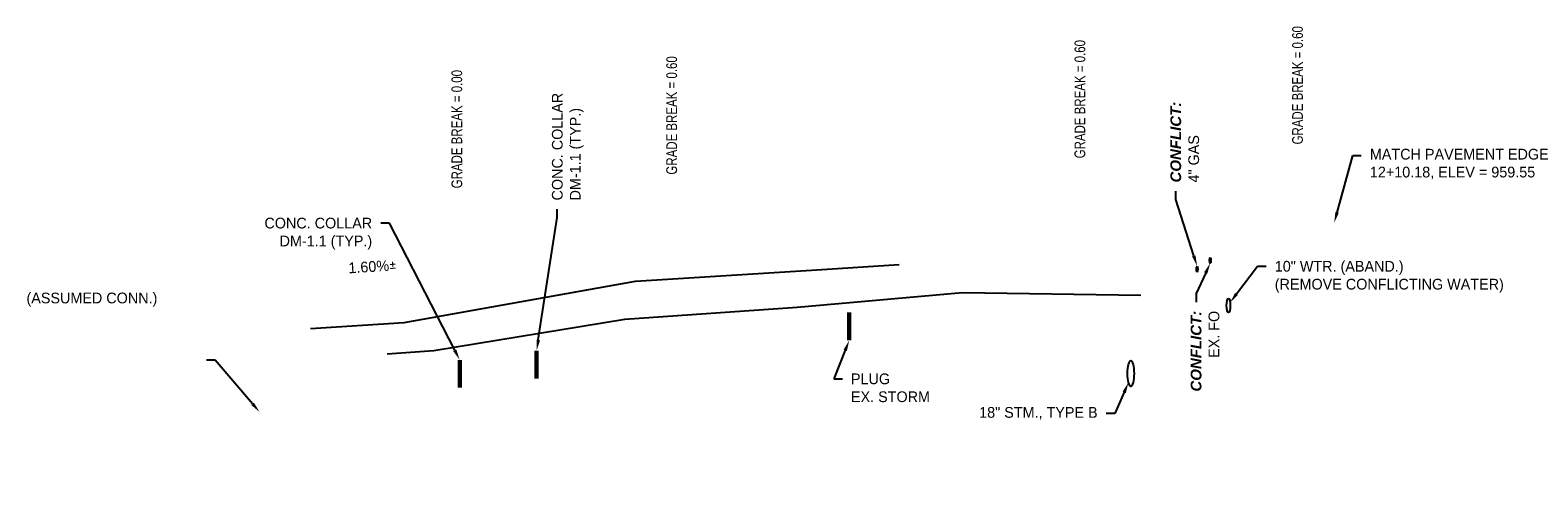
# Model space of a CAD drawing. Header units: feet. Extents: x 161194 to 165526, y 286511 to 289383.
# Tile 27 of 34: x 163749 to 164100, y 287451 to 287554. Entities that reach past the tile are written whole.
import ezdxf
from ezdxf import colors
from ezdxf.entities.mleader import LeaderData, LeaderLine
from ezdxf.math import Vec2, Vec3

# ---------------------------------------------------------------- set-up
doc = ezdxf.new("R2010")
doc.units = ezdxf.units.FT
doc.header["$MEASUREMENT"] = 0
doc.layers.add('DR_P_Storm_Sewer', color=1, linetype='Continuous', true_color=0xff0000)
for name, color, linetype in [('DR_P_Text', 1, 'Continuous'), ('DR_X_Text', 210, 'Continuous'), ('PF_P_Text', 7, 'Continuous'), ('PF_X_Text', 7, 'Continuous'), ('UT_X_Gas', 52, 'gasex'), ('UT_X_Gas_Text', 56, 'Continuous'), ('UT_X_Sanitary_Text', 110, 'Continuous'), ('UT_X_Telecom_FO', 30, 'foteleex'), ('UT_X_Telecom_Text', 36, 'Continuous'), ('UT_X_Water', 140, 'waterex'), ('UT_X_Water_Text', 142, 'Continuous')]:
    doc.layers.add(name, color=color, linetype=linetype)
doc.styles.add('Slanted-Normal', font='font31.shx', dxfattribs={"height": 0.1})
doc.styles.get("Standard").update_dxf_attribs({"font": 'font31.shx'})
doc.styles.add('Straight-Normal', font='font30.shx', dxfattribs={"height": 0.1})
doc.linetypes.add('foteleex', pattern='A,0.15,-0.2,0.15,-0.2,0.15,-0.1,["FOt",Straight-Normal,S=1,R=0,X=0,Y=-0.06],-0.4,0.15,-0.2,0.15,-0.2', length=2.05)
doc.linetypes.add('gasex', pattern='A,0.15,-0.2,0.15,-0.2,0.15,-0.1,["G",Straight-Normal,S=1,R=0,X=0,Y=-0.06],-0.15,0.15,-0.2,0.15,-0.2', length=1.8)
doc.linetypes.add('waterex', pattern='A,0.15,-0.2,0.15,-0.2,0.15,-0.1,["W",Straight-Normal,S=1,R=0,X=0,Y=-0.06],-0.25,0.15,-0.2,0.15,-0.2', length=1.9)

msp = doc.modelspace()

# ---------------------------------------------------------------- linework, layer by layer
at = {"layer": 'DR_P_Storm_Sewer', "const_width": 1, "flags": 128}
for points in [[(163939.937, 287488.517), (163939.937, 287487.217), (163939.937, 287483.317), (163939.937, 287482.017)], [(163867.182, 287479.633), (163867.182, 287478.333), (163867.182, 287474.433), (163867.182, 287473.133)], [(163849.276, 287477.473), (163849.276, 287476.173), (163849.276, 287472.273), (163849.276, 287470.973)]]:
    msp.add_lwpolyline(points, dxfattribs=at)
at = {"layer": 'DR_P_Storm_Sewer'}
msp.add_ellipse((164005.457, 287474.306), major_axis=(0, 3), ratio=0.25, dxfattribs=at)
at = {"layer": 'UT_X_Gas'}
msp.add_ellipse((164020.887, 287498.633), major_axis=(0, 0.667), ratio=0.249925, dxfattribs=at)
at = {"layer": 'UT_X_Telecom_FO', "flags": 128}
msp.add_lwpolyline([(163814.534, 287484.777), (163836.377, 287486.178), (163890.159, 287495.84), (163932.358, 287498.454), (163951.551, 287499.685)], dxfattribs=at)
at = {"layer": 'UT_X_Telecom_FO'}
msp.add_ellipse((164023.947, 287500.658), major_axis=(0, 0.667), ratio=0.249925, dxfattribs=at)
at = {"layer": 'UT_X_Water', "flags": 128}
msp.add_lwpolyline([(163832.418, 287478.911), (163843.238, 287479.618), (163887.718, 287486.945), (163927.826, 287489.773), (163966.303, 287493.16), (164007.817, 287492.515)], dxfattribs=at)
at = {"layer": 'UT_X_Water'}
msp.add_ellipse((164028.177, 287490.142), major_axis=(0, 1.666), ratio=0.250096, dxfattribs=at)

# ---------------------------------------------------------------- texts
at = {"layer": 'DR_X_Text', "insert": (163763.692, 287491.514), "char_height": 2.5, "attachment_point": 5}
msp.add_mtext_dynamic_manual_height_columns('(ASSUMED CONN.)', width=66.72047, gutter_width=10, heights=[0], dxfattribs=at)
at = {"layer": 'PF_P_Text', "char_height": 2.5, "attachment_point": 5, "rotation": 90}
for s, insert in [('{\\W0.8;GRADE BREAK = 0.60}', (164044.277, 287541.447)), ('{\\W0.8;GRADE BREAK = 0.60}', (163993.627, 287538.205)), ('{\\W0.8;GRADE BREAK = 0.60}', (163898.627, 287534.423)), ('{\\W0.8;GRADE BREAK = 0.00}', (163848.627, 287531.223))]:
    msp.add_mtext_dynamic_manual_height_columns(s, width=66.17989, gutter_width=10, heights=[0], dxfattribs=dict(at, insert=insert))
at = {"layer": 'PF_X_Text', "insert": (163828.959, 287499.208), "char_height": 2.5, "attachment_point": 5, "rotation": 3.69009}
msp.add_mtext_dynamic_manual_height_columns('1.60%{\\fISOCPEUR|b0|i0|c0|p34;%%P}', width=66.17989, gutter_width=10, heights=[0], dxfattribs=at)

# ---------------------------------------------------------------- leaders
at = {"layer": 'DR_P_Text'}
ml = msp.add_multileader_mtext('Standard', dxfattribs=at)
ml.set_content('CONC. COLLAR\\PDM-1.1 (TYP.)', color=256, style='Slanted-Normal')
ml.set_leader_properties()
ml.build(insert=Vec2(0, 0))
ml.multileader.update_dxf_attribs({"dogleg_length": 0.1, "arrow_head_size": 2.5, "scale": 20})
ctx = ml.context
ctx.base_point, ctx.scale, ctx.char_height, ctx.arrow_head_size, ctx.plane_origin, ctx.plane_x_axis, ctx.plane_y_axis = Vec3(163871.995, 287512.614), 20, 2.5, 2.5, Vec3(163912.407, 287506.804), Vec3(0, 1), Vec3(-1, 0)
notes = []
notes.append((ctx, [(1, (1, 1, 0), (163871.995, 287510.614), (0, 1), 2, [(0, [(163867.182, 287479.633)], 0, [])])]))
ctx.mtext.insert, ctx.mtext.text_direction, ctx.mtext.rotation, ctx.mtext.flow_direction = Vec3(163870.745, 287514.614), Vec3(0, 1), 1.5707963, 5
ml = msp.add_multileader_mtext('Standard', dxfattribs=at)
ml.set_content('CONC. COLLAR\\PDM-1.1 (TYP.)', color=256, style='Slanted-Normal')
ml.set_leader_properties()
ml.build(insert=Vec2(0, 0))
ml.multileader.update_dxf_attribs({"dogleg_length": 0.1, "arrow_head_size": 2.5, "scale": 20})
ctx = ml.context
ctx.base_point, ctx.scale, ctx.char_height, ctx.arrow_head_size, ctx.plane_origin = Vec3(163800.305, 287509.337), 20, 2.5, 2.5, Vec3(163812.51, 287473.598)
ctx.text_align_type = 2
notes.append((ctx, [(0, (1, 1, 0), (163832.912, 287509.337), (-1, 0), 2, [(0, [(163849.276, 287477.473)], 0, [])])]))
ctx.mtext.insert, ctx.mtext.alignment, ctx.mtext.flow_direction = Vec3(163828.912, 287510.587), 3, 5
ml = msp.add_multileader_mtext('Standard', dxfattribs=at)
ml.set_content('PLUG \\PEX. STORM', color=256, style='Slanted-Normal')
ml.set_leader_properties()
ml.build(insert=Vec2(0, 0))
ml.multileader.update_dxf_attribs({"dogleg_length": 0.1, "arrow_head_size": 2.5, "scale": 20})
ctx = ml.context
ctx.base_point, ctx.scale, ctx.char_height, ctx.arrow_head_size, ctx.plane_origin = Vec3(163938.337, 287473.053), 20, 2.5, 2.5, Vec3(163903.171, 287484.643)
notes.append((ctx, [(1, (1, 1, 0), (163936.337, 287473.053), (1, 0), 2, [(0, [(163939.937, 287482.017)], 0, [])])]))
ctx.mtext.insert, ctx.mtext.flow_direction = Vec3(163940.337, 287474.303), 5
ml = msp.add_multileader_mtext('Standard', dxfattribs=at)
ml.set_content('18" STM., TYPE B', color=256, style='Slanted-Normal')
ml.set_leader_properties()
ml.build(insert=Vec2(0, 0))
ml.multileader.update_dxf_attribs({"dogleg_length": 0.1, "arrow_head_size": 2.5, "scale": 20})
ctx = ml.context
ctx.base_point, ctx.scale, ctx.char_height, ctx.arrow_head_size, ctx.plane_origin = Vec3(163964.347, 287464.959), 20, 2.5, 2.5, Vec3(163968.691, 287473.932)
ctx.text_align_type = 2
notes.append((ctx, [(0, (1, 1, 0), (164001.736, 287464.959), (-1, 0), 2, [(0, [(164004.923, 287472.2)], 0, [])])]))
ctx.mtext.insert, ctx.mtext.alignment, ctx.mtext.flow_direction = Vec3(163997.736, 287466.487), 3, 5
at = {"layer": 'PF_P_Text'}
ml = msp.add_multileader_mtext('Standard', dxfattribs=at)
ml.set_content('MATCH PAVEMENT EDGE\\P12+10.18, ELEV = 959.55', color=256, style='Slanted-Normal')
ml.set_leader_properties()
ml.build(insert=Vec2(0, 0))
ml.multileader.update_dxf_attribs({"dogleg_length": 0.1, "arrow_head_size": 2.5, "scale": 20})
ctx = ml.context
ctx.base_point, ctx.scale, ctx.char_height, ctx.arrow_head_size, ctx.plane_origin = Vec3(164059.094, 287525.113), 20, 2.5, 2.5, Vec3(164016.04, 287512.048)
notes.append((ctx, [(1, (1, 1, 0), (164057.094, 287525.113), (1, 0), 2, [(0, [(164052.806, 287509.423)], 0, [])])]))
ctx.mtext.insert, ctx.mtext.flow_direction = Vec3(164061.094, 287526.641), 5
at = {"layer": 'UT_X_Gas_Text'}
ml = msp.add_multileader_mtext('Standard', dxfattribs=at)
ml.set_content('{\\fArial|b1|i1|c0|p34;\\C1;CONFLICT:}\\P4" GAS', color=256, style='Slanted-Normal')
ml.set_leader_properties()
ml.build(insert=Vec2(0, 0))
ml.multileader.update_dxf_attribs({"dogleg_length": 0.1, "arrow_head_size": 2.5, "scale": 20})
ctx = ml.context
ctx.base_point, ctx.scale, ctx.char_height, ctx.arrow_head_size, ctx.plane_origin, ctx.plane_x_axis, ctx.plane_y_axis = Vec3(164015.92, 287516.796), 20, 2.5, 2.5, Vec3(164011.652, 287496.381), Vec3(0, 1), Vec3(-1, 0)
notes.append((ctx, [(1, (1, 1, 0), (164015.92, 287514.796), (0, 1), 2, [(0, [(164020.887, 287499.3)], 0, [])])]))
ctx.mtext.insert, ctx.mtext.text_direction, ctx.mtext.rotation, ctx.mtext.flow_direction = Vec3(164014.67, 287518.796), Vec3(0, 1), 1.5707963, 5
at = {"layer": 'UT_X_Sanitary_Text'}
ml = msp.add_multileader_mtext('Standard', dxfattribs=at)
ml.set_content(' ', color=256, style='Slanted-Normal')
ml.set_leader_properties()
ml.build(insert=Vec2(0, 0))
ml.multileader.update_dxf_attribs({"dogleg_length": 0.1, "arrow_head_size": 2.5, "scale": 20})
ctx = ml.context
ctx.base_point, ctx.scale, ctx.char_height, ctx.arrow_head_size, ctx.plane_origin = Vec3(163784.554, 287477.438), 20, 2.5, 2.5, Vec3(163875.064, 287384.211)
ctx.text_align_type = 2
notes.append((ctx, [(0, (1, 1, 0), (163792.339, 287477.438), (-1, 0), 2, [(0, [(163802.704, 287465.333)], 0, [])])]))
ctx.mtext.insert, ctx.mtext.alignment, ctx.mtext.flow_direction = Vec3(163788.339, 287478.688), 3, 5
at = {"layer": 'UT_X_Telecom_Text'}
ml = msp.add_multileader_mtext('Standard', dxfattribs=at)
ml.set_content('{\\fArial|b1|i1|c0|p34;\\C1;CONFLICT:}\\PEX. FO', color=256, style='Slanted-Normal')
ml.set_leader_properties()
ml.build(insert=Vec2(0, 0))
ml.multileader.update_dxf_attribs({"dogleg_length": 0.1, "arrow_head_size": 2.5, "scale": 20})
ctx = ml.context
ctx.base_point, ctx.scale, ctx.char_height, ctx.arrow_head_size, ctx.plane_origin, ctx.plane_x_axis, ctx.plane_y_axis = Vec3(164020.642, 287468.471), 20, 2.5, 2.5, Vec3(164014.712, 287498.406), Vec3(0, 1), Vec3(-1, 0)
ctx.text_align_type = 2
notes.append((ctx, [(0, (1, 1, 0), (164020.642, 287492.9), (0, -1), 2, [(0, [(164023.947, 287499.991)], 0, [])])]))
ctx.mtext.insert, ctx.mtext.text_direction, ctx.mtext.rotation, ctx.mtext.alignment, ctx.mtext.flow_direction = Vec3(164019.392, 287488.9), Vec3(0, 1), 1.5707963, 3, 5
at = {"layer": 'UT_X_Water_Text'}
ml = msp.add_multileader_mtext('Standard', dxfattribs=at)
ml.set_content('10" WTR. (ABAND.)\\P(REMOVE CONFLICTING WATER)', color=256, style='Slanted-Normal')
ml.set_leader_properties()
ml.build(insert=Vec2(0, 0))
ml.multileader.update_dxf_attribs({"dogleg_length": 0.1, "arrow_head_size": 2.5, "scale": 20})
ctx = ml.context
ctx.base_point, ctx.scale, ctx.char_height, ctx.arrow_head_size, ctx.plane_origin = Vec3(164036.964, 287499.274), 20, 2.5, 2.5, Vec3(164069.079, 287504.706)
notes.append((ctx, [(1, (1, 1, 0), (164034.964, 287499.274), (1, 0), 2, [(0, [(164028.555, 287490.841)], 0, [])])]))
ctx.mtext.insert, ctx.mtext.flow_direction = Vec3(164038.964, 287500.524), 5
for ctx, leaders in notes:
    for number, flags, end, landing, length, lines in leaders:
        leader = LeaderData()
        leader.index, (leader.has_last_leader_line, leader.has_dogleg_vector, leader.attachment_direction) = number, flags
        leader.last_leader_point, leader.dogleg_vector, leader.dogleg_length = Vec3(end), Vec3(landing), length
        for number, points, colour, breaks in lines:
            line = LeaderLine()
            line.index, line.vertices, line.color, line.breaks = number, Vec3.list(points), colors.encode_raw_color(colour), breaks
            leader.lines.append(line)
        ctx.leaders.append(leader)

doc.saveas('drawing.dxf')
